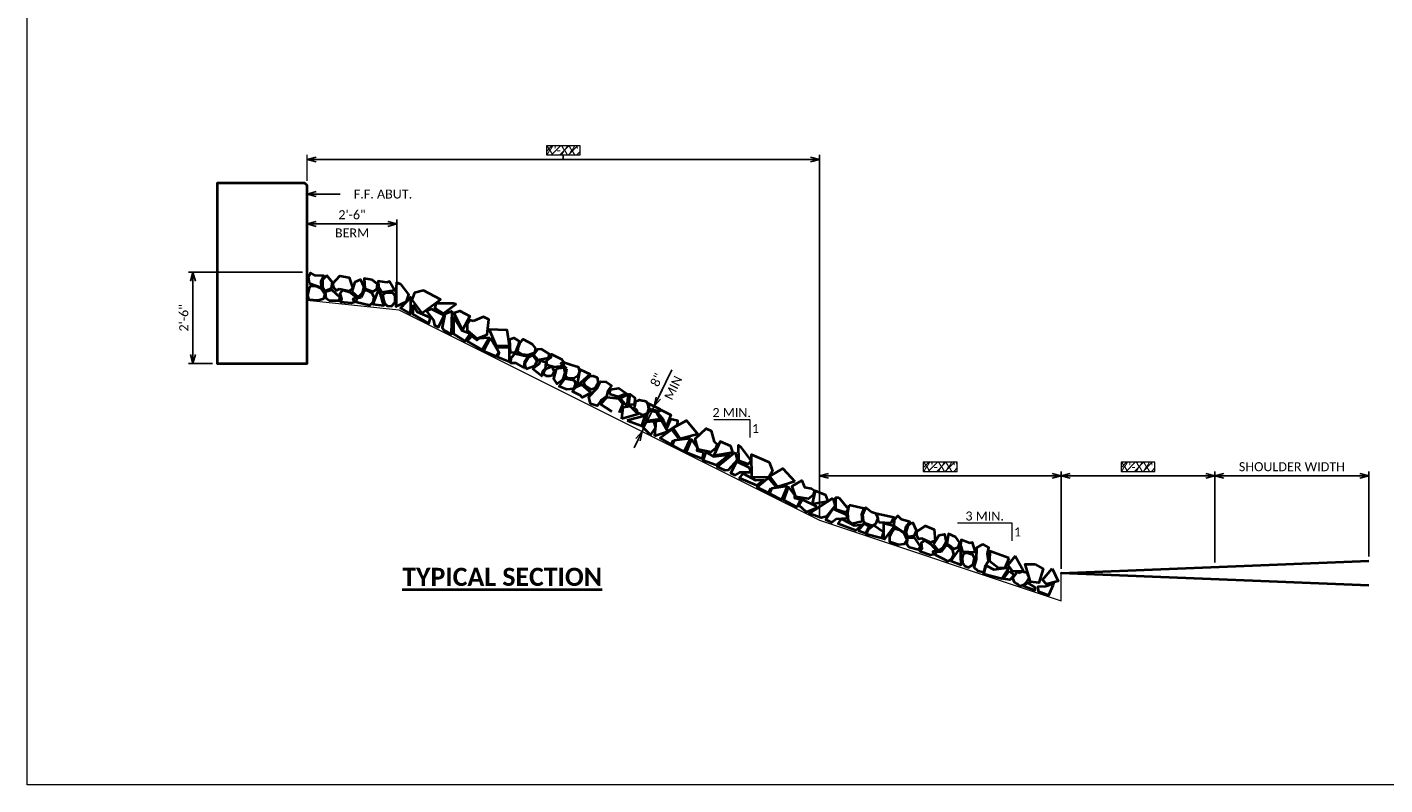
# Model space of a CAD drawing. Extents: x 27 to 645, y -37 to 215.
# Tile 1 of 4: x 27 to 253, y -37 to 89. Entities that reach past the tile are written whole.
import ezdxf
from ezdxf import colors
from ezdxf.entities.mleader import LeaderData, LeaderLine
from ezdxf.enums import TextEntityAlignment as Align
from ezdxf.math import Vec2, Vec3

# ---------------------------------------------------------------- set-up
doc = ezdxf.new("R2010")
doc.units = 0
doc.header["$MEASUREMENT"] = 0
for name, color, linetype, lineweight in [('B_ANNO', 7, 'Continuous', 18), ('B_ANNO_DIM', 7, 'Continuous', 18), ('B_ANNO_TEXT', 7, 'Continuous', 18), ('B_ANNO_TEXT_TITLE', 7, 'Continuous', 40), ('B_CONC', 1, 'Continuous', 40), ('B_CONC_ABUT', 30, 'Continuous', 40), ('B_DETAIL_OBJ', 7, 'Continuous', 40), ('B_GRND_HATCH', 96, 'Grnd', 18)]:
    doc.layers.add(name, color=color, linetype=linetype, lineweight=lineweight)
doc.layers.add('B_ANNO_DESIGN_NOTES', color=1, linetype='Continuous', lineweight=18, true_color=0xff0000)
doc.layers.add('B_ANNO_NOPLOT', color=47, linetype='Continuous', lineweight=18, plot=False)
doc.styles.add('Annotative', font='calibri.ttf', dxfattribs={"height": 0.0625})
doc.styles.get("Standard").update_dxf_attribs({"font": 'calibri.ttf'})
doc.styles.add('Title', font='calibrib.ttf', dxfattribs={"height": 0.125})
doc.linetypes.add('Grnd', pattern='A,3e-06,[2,BOS.SHX,S=1,R=0,X=0,Y=0],-0.252383', length=0.252386)
doc.dimstyles.new('Annotative', dxfattribs={"dimscale": 0, "dimtxt": 0.0625, "dimasz": 0.0625, "dimexe": 0.03125, "dimexo": 0.03125, "dimgap": 0.03125, "dimtad": 1, "dimdec": 3, "dimzin": 3, "dimdsep": 46, "dimlunit": 4, "dimtxsty": 'Standard', "dimblk": 'OPEN30', "dimcen": 0.03125, "dimaunit": 1, "dimadec": 0, "dimazin": 3, "dimtfac": 0.75, "dimtdec": 3, "dimtofl": 0, "dimtmove": 0, "dimatfit": 3, "dimldrblk": 'OPEN30', "dimfxl": 1, "dimtfill": 1, "dimfrac": 1, "dimtolj": 1, "dimtzin": 0, "dimarcsym": 0})

# ---------------------------------------------------------------- blocks, each defined once
blk = doc.blocks.new('_Open30')
at = {"color": 0, "linetype": 'ByBlock', "lineweight": -2}
for p, q in [((-1, 0.27), (0, 0)), ((0, 0), (-1, -0.27)), ((0, 0), (-1, 0))]:
    blk.add_line(p, q, dxfattribs=at)
blk = doc.blocks.new('*D19')
at = {"layer": 'B_ANNO_DIM', "color": 0, "lineweight": -2, "transparency": 16777216}
for p, q in [((171.99, 35.95), (171.99, 52.13)), ((197.58, 36.97), (197.58, 52.13)), ((173.49, 51.38), (196.08, 51.38))]:
    blk.add_line(p, q, dxfattribs=at)
at = {"layer": 'Defpoints', "color": 0, "transparency": 16777216}
for p in [(197.58, 51.38), (197.58, 36.22), (171.99, 35.2, -0.84)]:
    blk.add_point(p, dxfattribs=at)
at = {"layer": 'B_ANNO_DIM', "color": 0, "lineweight": -2, "transparency": 16777216, "xscale": 1.5, "yscale": 1.5, "zscale": 1.5, "rotation": 180}
blk.add_blockref('_Open30', (171.99, 51.38), dxfattribs=at)
at = {"layer": 'B_ANNO_DIM', "color": 0, "lineweight": -2, "transparency": 16777216, "xscale": 1.5, "yscale": 1.5, "zscale": 1.5}
blk.add_blockref('_Open30', (197.58, 51.38), dxfattribs=at)
at = {"layer": 'B_ANNO_DIM', "color": 0, "transparency": 16777216, "insert": (184.79, 52.88), "char_height": 1.5, "attachment_point": 5}
blk.add_mtext('\\A1;{\\C1; }', dxfattribs=at)
blk = doc.blocks.new('*D20')
at = {"layer": 'B_ANNO_DIM', "color": 0, "lineweight": -2, "transparency": 16777216}
for p, q in [((197.58, 36.97), (197.58, 52.13)), ((223.19, 38), (223.19, 52.13)), ((199.08, 51.38), (221.69, 51.38))]:
    blk.add_line(p, q, dxfattribs=at)
at = {"layer": 'Defpoints', "color": 0, "transparency": 16777216}
for p in [(223.19, 51.38), (197.58, 36.22), (223.19, 37.25)]:
    blk.add_point(p, dxfattribs=at)
at = {"layer": 'B_ANNO_DIM', "color": 0, "lineweight": -2, "transparency": 16777216, "xscale": 1.5, "yscale": 1.5, "zscale": 1.5, "rotation": 180}
blk.add_blockref('_Open30', (197.58, 51.38), dxfattribs=at)
at = {"layer": 'B_ANNO_DIM', "color": 0, "lineweight": -2, "transparency": 16777216, "xscale": 1.5, "yscale": 1.5, "zscale": 1.5}
blk.add_blockref('_Open30', (223.19, 51.38), dxfattribs=at)
at = {"layer": 'B_ANNO_DIM', "color": 0, "transparency": 16777216, "insert": (210.39, 52.9), "char_height": 1.5, "attachment_point": 5, "bg_fill": 3, "box_fill_scale": 1.25, "bg_fill_color": 256, "bg_fill_true_color": 13158600, "bg_fill_transparency": 0}
blk.add_mtext('\\A1;SHOULDER WIDTH', dxfattribs=at)
blk = doc.blocks.new('*D371')
at = {"layer": 'B_ANNO_DIM', "color": 0, "lineweight": -2, "transparency": 16777216}
for p, q in [((48.08, 93.28), (60, 93.28)), ((61.5, 79.81), (61.5, 94.03))]:
    blk.add_line(p, q, dxfattribs=at)
at = {"layer": 'Defpoints', "color": 0, "transparency": 16777216}
for p in [(46.58, 93.28), (61.5, 93.28), (61.5, 79.06)]:
    blk.add_point(p, dxfattribs=at)
at = {"layer": 'B_ANNO_DIM', "color": 0, "lineweight": -2, "transparency": 16777216, "xscale": 1.5, "yscale": 1.5, "zscale": 1.5, "rotation": 180}
blk.add_blockref('_Open30', (46.58, 93.28), dxfattribs=at)
at = {"layer": 'B_ANNO_DIM', "color": 0, "lineweight": -2, "transparency": 16777216, "xscale": 1.5, "yscale": 1.5, "zscale": 1.5}
blk.add_blockref('_Open30', (61.5, 93.28), dxfattribs=at)
at = {"layer": 'B_ANNO_DIM', "color": 0, "transparency": 16777216, "insert": (54.04, 94.8), "char_height": 1.5, "attachment_point": 5, "bg_fill": 3, "box_fill_scale": 1.25, "bg_fill_color": 256, "bg_fill_true_color": 13158600, "bg_fill_transparency": 0}
blk.add_mtext('\\A1;2\'-6"', dxfattribs=at)
at = {"layer": 'B_ANNO_DIM', "color": 0, "transparency": 16777216, "insert": (54.04, 91.78), "char_height": 1.5, "attachment_point": 5, "bg_fill": 3, "box_fill_scale": 1.25, "bg_fill_color": 256, "bg_fill_true_color": 13158600, "bg_fill_transparency": 0}
blk.add_mtext('\\A1;BERM', dxfattribs=at)
blk = doc.blocks.new('*D366')
at = {"layer": 'B_ANNO_DIM', "color": 0, "lineweight": -2, "transparency": 16777216}
for p, q in [((45.83, 85.26), (26.83, 85.26)), ((27.58, 83.76), (27.58, 71.56)), ((30.83, 70.06), (26.83, 70.06))]:
    blk.add_line(p, q, dxfattribs=at)
at = {"layer": 'Defpoints', "color": 0, "transparency": 16777216}
for p in [(46.58, 85.26), (27.58, 70.06), (31.58, 70.06)]:
    blk.add_point(p, dxfattribs=at)
at = {"layer": 'B_ANNO_DIM', "color": 0, "lineweight": -2, "transparency": 16777216, "xscale": 1.5, "yscale": 1.5, "zscale": 1.5}
for p, rotation in [((27.58, 85.26), 90), ((27.58, 70.06), 270)]:
    blk.add_blockref('_Open30', p, dxfattribs=dict(at, rotation=rotation))
at = {"layer": 'B_ANNO_DIM', "color": 0, "transparency": 16777216, "insert": (26.06, 77.66), "char_height": 1.5, "attachment_point": 5, "rotation": 90, "bg_fill": 3, "box_fill_scale": 1.25, "bg_fill_color": 256, "bg_fill_true_color": 13158600, "bg_fill_transparency": 0}
blk.add_mtext('\\A1;2\'-6"', dxfattribs=at)
blk = doc.blocks.new('*D375')
at = {"layer": 'B_ANNO_DIM', "color": 0, "lineweight": -2, "transparency": 16777216}
for p, q in [((104.32, 62.96), (107.26, 69.04)), ((104.97, 64.31), (105.63, 65.67)), ((102.94, 60.11), (103.67, 61.61)), ((104.32, 62.96), (103.67, 61.61)), ((102.28, 58.76), (102.94, 60.11)), ((101.63, 57.41), (100.98, 56.06))]:
    blk.add_line(p, q, dxfattribs=at)
at = {"layer": 'Defpoints', "color": 0, "transparency": 16777216}
for p in [(104.32, 62.96, 0.84), (104.32, 62.96), (102.28, 58.76, 0.84)]:
    blk.add_point(p, dxfattribs=at)
at = {"layer": 'B_ANNO_DIM', "color": 0, "lineweight": -2, "transparency": 16777216, "xscale": 1.5, "yscale": 1.5, "zscale": 1.5}
for p, rotation in [((104.32, 62.96), 244.1851528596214), ((102.28, 58.76), 64.18515285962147)]:
    blk.add_blockref('_Open30', p, dxfattribs=dict(at, rotation=rotation))
at = {"layer": 'B_ANNO_DIM', "color": 0, "transparency": 16777216, "insert": (104.75, 67.34), "char_height": 1.5, "attachment_point": 5, "rotation": 64.1852, "bg_fill": 3, "box_fill_scale": 1.25, "bg_fill_color": 256, "bg_fill_true_color": 13158600, "bg_fill_transparency": 0}
blk.add_mtext('\\A1;8"', dxfattribs=at)
at = {"layer": 'B_ANNO_DIM', "color": 0, "transparency": 16777216, "insert": (107.47, 66.02), "char_height": 1.5, "attachment_point": 5, "rotation": 64.1852, "bg_fill": 3, "box_fill_scale": 1.25, "bg_fill_color": 256, "bg_fill_true_color": 13158600, "bg_fill_transparency": 0}
blk.add_mtext('\\A1;MIN', dxfattribs=at)
blk = doc.blocks.new('SELECTMAT1')
at = {"layer": 'B_DETAIL_OBJ', "flags": 128}
for points in [[(0.2, -0.95), (2.24, -1.68), (2.2, -0.62), (2.63, 0.26), (1.18, 0.33), (0.43, 0.76), (0, 0), (0.2, -0.95)], [(3.12, 0.3), (2.43, -0.43), (2.4, -1.61), (2.8, -2.24), (3.91, -1.78), (4.04, -0.85), (3.12, 0.3)], [(5.19, -1.96), (4.73, -2.17), (4.28, -1.73), (4.13, -0.99), (5.3, 0.26), (6.86, -0.01), (7.44, -1.83), (6.78, -2.27), (5.19, -1.96)], [(1.28, -1.45), (0.39, -1.45), (0.13, -1.97), (-0.1, -2.96), (0.07, -3.68), (1.68, -3.81), (2.63, -3.49), (2.86, -2.76), (2.2, -1.87), (1.28, -1.45)], [(2.89, -2.37), (3.95, -2.07), (5.26, -3.29), (5.1, -3.91), (3.55, -3.91), (2.99, -3.52), (2.89, -2.37)], [(5.75, -2.14), (5.26, -2.7), (5.43, -3.16), (5.59, -3.62), (5.39, -4.08), (7.23, -4.24), (7.73, -4.04), (7.53, -3.55), (8.02, -3.35), (6.94, -2.53), (5.75, -2.14)], [(7.33, -2.4), (7.86, -0.76), (8.71, -0.36), (9.27, -1.56), (8.98, -2.63), (8.35, -3.26), (7.33, -2.4)], [(8.85, -3.35), (8.09, -3.52), (7.96, -4.04), (9.11, -4.33), (10.26, -4.62), (10.82, -4.11), (10.98, -3.32), (10.69, -2.63), (9.86, -2.17), (9.34, -2.17), (8.85, -3.35)], [(10.65, -0.43), (9.31, -0.16), (9.47, -1.84), (10.33, -2.17), (10.85, -2.37), (11.44, -1.94), (11.54, -1.15), (10.65, -0.43)], [(11.77, -1.87), (10.79, -4.44), (12.59, -4.67), (11.77, -1.87)], [(13.12, -0.82), (11.64, -0.62), (11.71, -1.55), (12.3, -2.47), (14.4, -2.1), (13.55, -0.66), (13.12, -0.82)], [(15.47, -1.2), (14.71, -0.87), (14.6, -2.8), (14.62, -4.82), (16.38, -4.01), (16.79, -2.84), (15.47, -1.2)], [(19.22, -2.16), (17.72, -2.58), (17.28, -3.72), (18.93, -5.97), (22.04, -3.69), (19.22, -2.16)], [(12.92, -2.56), (12.46, -2.86), (12.5, -3.52), (12.73, -4.31), (13.15, -4.7), (13.88, -4.8), (14.5, -4.14), (14.5, -3.06), (14.11, -2.6), (12.92, -2.56)], [(17.15, -3.21), (15.36, -5.09), (17.05, -6.06), (17.15, -3.21)], [(24.13, -4.35), (21.28, -4.35), (21.09, -5.11), (22.48, -6), (24.58, -4.45), (24.13, -4.35)], [(17.41, -4.54), (17.41, -6.1), (20.1, -7.65), (20.39, -6.7), (18.23, -5.78), (17.41, -4.54)], [(20.55, -5.27), (19.72, -5.59), (20.86, -7.11), (21.02, -7.97), (21.69, -8.29), (22.63, -6.31), (20.55, -5.27)], [(23.97, -5.59), (22.74, -6.1), (22.32, -8.35), (22.61, -8.79), (23.88, -9.46), (23.97, -5.59)], [(24.2, -6.51), (24.2, -9.4), (26.16, -10.63), (26.95, -9.38), (25.65, -8.89), (24.2, -6.51)], [(24.23, -5.88), (25.24, -5.56), (26.92, -6.45), (25.71, -8.74), (24.23, -5.88)], [(27.46, -7.3), (26.89, -7.11), (26.48, -7.78), (26.48, -8.76), (28.1, -10.16), (29.81, -9.49), (30.06, -7.02), (29.21, -6.57), (27.46, -7.3)], [(30.13, -8.67), (31.3, -11.39), (33.49, -11.3), (33.11, -8.79), (30.13, -8.67)], [(27.21, -9.78), (26.45, -10.6), (28.95, -12.06), (30.12, -10.05), (28.41, -10.16), (28.1, -10.44), (27.21, -9.78)], [(30.35, -10.06), (31.74, -12.41), (31.3, -13.17), (29.21, -12.28), (30.35, -10.06)], [(33.57, -10.27), (34.25, -10.06), (35.12, -10.62), (35.03, -11.09), (34.48, -12.48), (33.66, -12.55), (33.57, -10.27)], [(35.63, -12.82), (34.88, -12.35), (34.93, -11.76), (35.26, -10.81), (35.78, -10.28), (37.22, -11.02), (37.85, -11.8), (37.67, -12.54), (36.64, -12.94), (35.63, -12.82)], [(31.56, -11.61), (33.45, -11.61), (33.45, -14.06), (31.52, -13.24), (31.85, -12.45)], [(34.45, -12.66), (36.56, -13.13), (35.98, -14), (35.87, -14.98), (34.61, -14.27), (33.74, -14.24), (33.78, -13.37), (34.45, -12.66)], [(36.27, -15.27), (36.07, -14.29), (36.67, -13.27), (37.33, -12.95), (38.04, -13.93), (37.66, -14.78), (36.27, -15.27)], [(37.49, -12.89), (38.22, -13.7), (39.98, -13.37), (40.17, -12.75), (38.86, -11.93), (38.18, -11.97), (37.49, -12.89)], [(39.79, -14.6), (39.67, -13.87), (40.05, -13.56), (40.43, -13.26), (40.51, -12.77), (42.16, -13.6), (42.47, -14.03), (42.05, -14.34), (42.36, -14.77), (41, -14.9), (39.79, -14.6)], [(37.35, -15.21), (38.49, -14.33), (38.65, -13.82), (39.53, -14.1), (39.47, -15.18), (39.01, -15.67), (38.89, -16.41), (37.35, -15.21)], [(39.57, -16.32), (39.09, -16.03), (39.3, -15.69), (39.65, -15.14), (40.11, -14.96), (40.57, -14.78), (40.81, -15.4), (40.93, -15.71), (40.73, -16.08), (40.61, -16.31), (40.24, -16.43), (39.59, -16.42), (39.57, -16.32)], [(41.27, -15.22), (40.84, -16.89), (41.36, -17.68), (42.46, -16.95), (42.78, -15.89), (42.59, -15.03), (41.27, -15.22)], [(43.06, -15.21), (42.5, -14.67), (42.67, -14.15), (43.8, -14.52), (44.93, -14.88), (45.13, -15.61), (44.85, -16.37), (44.23, -16.8), (43.29, -16.75), (42.85, -16.47), (43.06, -15.21)], [(44.75, -18.01), (45.28, -15.32), (46.93, -16.08), (44.75, -18.01)], [(43.04, -18.65), (41.76, -18.16), (42.78, -16.82), (43.68, -17), (44.24, -17.1), (44.51, -17.78), (44.18, -18.51), (43.04, -18.65)], [(45.34, -19.62), (43.98, -19), (44.52, -18.26), (45.51, -17.79), (47.11, -19.21), (45.62, -19.99), (45.34, -19.62)], [(46.1, -18.04), (45.86, -17.54), (46.24, -17), (46.85, -16.45), (47.42, -16.35), (48.09, -16.65), (48.27, -17.53), (47.7, -18.46), (47.12, -18.64), (46.1, -18.04)], [(47, -21.03), (46.69, -19.87), (48.04, -18.48), (48.66, -17.3), (49.6, -17.34), (50.48, -17.96), (49.87, -18.84), (49.64, -19.78), (48.68, -20.45), (48.11, -21.36), (47, -21.03)], [(50.56, -22.29), (48.64, -21.09), (49.75, -19.91), (51.66, -20.14), (52.38, -21.01), (51.73, -22.53)], [(50.16, -19.44), (50.31, -18.63), (51.71, -18.42), (52.95, -19.32), (51.59, -19.85), (50.16, -19.44)], [(53.03, -21.42), (51.94, -20.07), (53.24, -19.44), (53.03, -21.42)], [(53.29, -21.1), (54.34, -21.15), (54.4, -20.1), (53.54, -19.44), (53.29, -21.1)], [(52.21, -23.5), (52.4, -21.56), (53.58, -21.4), (54.93, -22.72), (52.21, -23.5)], [(54.74, -22.06), (54.48, -21.9), (54.22, -21.74), (54.38, -21.48), (54.53, -20.6), (54.89, -20.45), (55.12, -20.35), (55.58, -20.46), (55.94, -20.54), (56.3, -20.62), (56.52, -21.11), (56.58, -21.55), (56.62, -21.83), (56.5, -22.24), (56.39, -22.65), (56.03, -22.79), (55.66, -22.93), (55.33, -22.76), (55.09, -22.63), (54.73, -22.44), (54.74, -22.06)], [(56.11, -23.91), (56.5, -22.57), (56.92, -22.12), (57.92, -22.34), (58.56, -23.57), (56.11, -23.91)], [(56.82, -21.9), (56.65, -20.97), (58.56, -21.89), (58.25, -22.23), (56.82, -21.9)], [(59.02, -23.5), (58.13, -22.52), (58.67, -22.03), (60.37, -22.84), (59.7, -24.53), (59.57, -24.85), (59.02, -23.5)], [(53.07, -23.8), (55.5, -24.67), (56.09, -23), (53.07, -23.8)], [(55.76, -24.97), (55.88, -24.17), (56.34, -24.01), (57.48, -23.9), (57.77, -24.97), (56.94, -26.2), (55.76, -24.97)], [(57.63, -26.35), (59.82, -25.61), (58.81, -23.86), (57.85, -23.89), (57.63, -26.35)], [(60.28, -23.56), (59.62, -25.2), (59.81, -25.55), (61.45, -24.46), (61.53, -23.84), (60.28, -23.56)], [(64.86, -26.09), (61.98, -26.83), (60.72, -25.04), (62.94, -23.81), (64.86, -26.09)], [(61.65, -26.76), (60.5, -25.27), (58.56, -26.76), (60.39, -27.79), (60.81, -27.05)], [(63.62, -26.77), (60.91, -27.1), (60.58, -27.92), (62.56, -29.03), (63.62, -26.77)], [(65.77, -29.08), (65.58, -30.19), (62.89, -29.1), (63.77, -26.94), (64.73, -28.36), (64.7, -28.79), (65.77, -29.08)], [(67.57, -27.37), (68.07, -27.7), (67.79, -28.44), (67.02, -29.04), (64.92, -28.61), (64.4, -26.85), (66.2, -25.13), (67.08, -25.54), (67.57, -27.37)], [(70.19, -29.47), (67.91, -31.23), (65.73, -30.43), (66.24, -29.04), (67.42, -29.77), (70.19, -29.47)], [(70.68, -29.05), (70.31, -28.06), (68.58, -27.27), (67.5, -29.63), (70.68, -29.05)], [(71.06, -29.08), (71.41, -30.37), (69.88, -32.07), (69.36, -32.12), (68.05, -31.52), (71.06, -29.08)], [(71.94, -28.2), (73.68, -30.46), (73.2, -31.07), (71.64, -30.51), (71.59, -27.91), (71.94, -28.2)], [(73.4, -31.6), (73.66, -32.44), (71.75, -32.47), (70.98, -32.87), (70.32, -32.54), (71.31, -30.59), (73.4, -31.6)], [(76.68, -30.75), (77.26, -32.18), (76.63, -33.23), (73.84, -33.3), (73.74, -29.45), (76.68, -30.75)], [(75.9, -33.64), (74.67, -34.59), (71.79, -33.4), (72.37, -32.6), (74.42, -33.74), (75.9, -33.64)], [(77.8, -34.75), (76.59, -33.31), (74.71, -34.88), (76.58, -35.83), (76.97, -35.07)], [(80.98, -33.96), (78.13, -34.81), (76.8, -33.07), (78.97, -31.76), (80.98, -33.96)], [(83.73, -35.13), (84.24, -35.45), (84, -36.19), (83.24, -36.82), (81.13, -36.48), (80.55, -34.74), (82.12, -33.79), (82.6, -34.86), (83.73, -35.13)], [(79.76, -34.69), (77.07, -35.12), (76.77, -35.95), (78.79, -36.99), (79.76, -34.69)], [(82, -36.92), (81.32, -38.19), (79.13, -37.04), (79.92, -34.86), (80.93, -36.24), (80.92, -36.66), (82, -36.92)], [(86.53, -37.2), (86.12, -36.22), (84.36, -35.5), (83.86, -37.68), (86.53, -37.2)], [(84.41, -38.45), (82.93, -39.05), (81.65, -37.88), (82.26, -36.91), (84.54, -38.06), (84.41, -38.45)], [(87.28, -36.71), (87.69, -37.99), (86.22, -39.75), (85.33, -40), (83.37, -39.27), (87.28, -36.71)], [(88.31, -36.61), (89.84, -38.48), (89.38, -39.11), (87.8, -38.61), (87.78, -36.61), (88.31, -36.61)], [(90.03, -37.84), (92.47, -38.39), (92.06, -39.36), (92.2, -40.57), (90.49, -41), (89.91, -40.49), (89.78, -39.15), (90.03, -37.84)], [(92.73, -40.92), (92.4, -40.48), (92.29, -39.45), (92.81, -38.25), (93.71, -39.01), (94.42, -39.18), (94.76, -40.01), (94.38, -41.03), (93.84, -41.32), (92.73, -40.92)], [(89.49, -39.41), (89.76, -40.07), (87.86, -40.18), (87.11, -40.78), (86.11, -40.32), (87.35, -38.49), (89.49, -39.41)], [(92.3, -41.08), (91.11, -42.07), (88.18, -41), (88.73, -40.17), (90.82, -41.24), (92.3, -41.08)], [(94.97, -40.78), (94.61, -39.24), (97.45, -39.88), (96.92, -40.86), (94.97, -40.78)], [(97.47, -41.28), (99.28, -42.46), (99.5, -41.43), (100.12, -40.66), (98.73, -40.26), (98.1, -39.67), (97.5, -40.3), (97.47, -41.28)], [(91.53, -42.1), (92.81, -42.53), (93.32, -41.44), (92.51, -40.95), (91.53, -42.1)], [(94.29, -43.06), (92.84, -42.72), (93.23, -41.88), (94.11, -41.23), (95.75, -42.32), (95.4, -43.37), (94.29, -43.06)], [(95.8, -43.62), (95.79, -40.87), (97.56, -41.3), (95.8, -43.62)], [(98.41, -42.01), (97.55, -41.8), (97.17, -42.25), (96.71, -43.16), (96.7, -43.9), (98.24, -44.4), (99.24, -44.31), (99.64, -43.66), (99.21, -42.64), (98.41, -42.01)], [(100.61, -40.75), (99.77, -41.29), (99.46, -42.43), (99.7, -43.13), (100.89, -42.94), (101.23, -42.08), (100.61, -40.75)], [(102.09, -43.42), (101.59, -43.52), (101.26, -42.98), (101.29, -42.23), (102.72, -41.29), (104.17, -41.92), (104.31, -43.82), (103.56, -44.1), (102.09, -43.42)], [(104.07, -44.35), (104.97, -42.88), (105.89, -42.69), (106.15, -43.99), (105.61, -44.96), (104.86, -45.42), (104.07, -44.35)], [(107.76, -43.21), (106.51, -42.64), (106.28, -44.31), (107.03, -44.83), (107.5, -45.15), (108.17, -44.87), (108.45, -44.12), (107.76, -43.21)], [(99.76, -43.28), (100.85, -43.24), (101.85, -44.73), (101.54, -45.3), (100.04, -44.94), (99.59, -44.42), (99.76, -43.28)], [(102.6, -43.73), (101.99, -44.16), (102.04, -44.64), (102.09, -45.13), (101.79, -45.53), (103.54, -46.12), (104.07, -46.04), (103.99, -45.52), (104.52, -45.44), (103.66, -44.39), (102.6, -43.73)], [(105.32, -45.63), (104.54, -45.62), (104.29, -46.1), (105.35, -46.65), (106.4, -47.2), (107.06, -46.83), (107.4, -46.1), (107.28, -45.36), (106.59, -44.72), (106.07, -44.6), (105.32, -45.63)], [(108.51, -44.88), (106.95, -47.14), (108.65, -47.79), (108.51, -44.88)], [(110.07, -44.17), (108.67, -43.63), (108.52, -44.54), (108.88, -45.58), (111.01, -45.72), (110.52, -44.11), (110.07, -44.17)], [(112.23, -44.37), (111.19, -44.96), (111.15, -46.9), (110.74, -48.17), (111.43, -48.81), (112.48, -49.01), (112.68, -47.95), (113.2, -47.13), (113, -45.97), (113.25, -44.93), (112.23, -44.37)], [(109.47, -45.82), (108.95, -46), (108.83, -46.65), (108.87, -47.47), (109.19, -47.95), (109.87, -48.22), (110.63, -47.72), (110.89, -46.67), (110.61, -46.13), (109.47, -45.82)], [(116.62, -46.69), (113.43, -45.5), (113.36, -47.11), (114.86, -48.32), (115.99, -48.22), (116.62, -46.69)], [(117.65, -46.36), (116.4, -47.84), (117.11, -48.81), (119, -48.84), (117.65, -46.36)], [(116.63, -48.27), (115.4, -50.15), (112.43, -49.36), (112.82, -47.93), (114.06, -48.55), (116.63, -48.27)], [(116.69, -48.81), (117.47, -49.52), (116.75, -50.3), (115.68, -50.15), (116.69, -48.81)], [(118.39, -49.17), (118.1, -49.1), (117.8, -49.02), (117.73, -49.32), (117.21, -50.04), (117.35, -50.4), (117.44, -50.64), (117.84, -50.89), (118.15, -51.09), (118.45, -51.29), (118.96, -51.1), (119.32, -50.84), (119.54, -50.67), (119.76, -50.3), (119.97, -49.93), (119.81, -49.57), (119.66, -49.21), (119.3, -49.1), (119.05, -49.02), (118.66, -48.89), (118.39, -49.17)], [(120.91, -47.69), (122.26, -48.48), (121.56, -50.8), (120.16, -50.64), (119.3, -47.68), (120.91, -47.69)], [(123.79, -48.41), (124.79, -50.49), (122.84, -50.99), (122.19, -50.29), (123.79, -48.41)], [(119.74, -50.77), (118.95, -51.3), (120.94, -52.01), (120.98, -51.55), (119.74, -50.77)], [(122.73, -51.4), (121.41, -51.45), (121.44, -52.18), (123.21, -52.82), (123.94, -51.16), (124.08, -50.85), (122.73, -51.4)]]:
    blk.add_lwpolyline(points, dxfattribs=at)
blk = doc.blocks.new('*D374')
at = {"layer": 'B_ANNO_DIM', "color": 0, "lineweight": -2, "transparency": 16777216}
for p, q in [((48.08, 104), (130.29, 104)), ((131.79, 44.74), (131.79, 104.75))]:
    blk.add_line(p, q, dxfattribs=at)
at = {"layer": 'Defpoints', "color": 0, "transparency": 16777216}
for p in [(46.58, 104), (131.79, 104), (131.79, 43.99)]:
    blk.add_point(p, dxfattribs=at)
at = {"layer": 'B_ANNO_DIM', "color": 0, "lineweight": -2, "transparency": 16777216, "xscale": 1.5, "yscale": 1.5, "zscale": 1.5, "rotation": 180}
blk.add_blockref('_Open30', (46.58, 104), dxfattribs=at)
at = {"layer": 'B_ANNO_DIM', "color": 0, "lineweight": -2, "transparency": 16777216, "xscale": 1.5, "yscale": 1.5, "zscale": 1.5}
blk.add_blockref('_Open30', (131.79, 104), dxfattribs=at)
blk = doc.blocks.new('*D362')
at = {"layer": 'B_ANNO_DIM', "color": 0, "lineweight": -2, "transparency": 16777216}
for p, q in [((131.79, 44.74), (131.79, 52.13)), ((171.99, 35.95), (171.99, 52.13)), ((133.29, 51.38), (170.49, 51.38))]:
    blk.add_line(p, q, dxfattribs=at)
at = {"layer": 'Defpoints', "color": 0, "transparency": 16777216}
for p in [(171.99, 51.38), (131.79, 43.99, 0.84), (171.99, 35.2, 0.84)]:
    blk.add_point(p, dxfattribs=at)
at = {"layer": 'B_ANNO_DIM', "color": 0, "lineweight": -2, "transparency": 16777216, "xscale": 1.5, "yscale": 1.5, "zscale": 1.5, "rotation": 180}
blk.add_blockref('_Open30', (131.79, 51.38), dxfattribs=at)
at = {"layer": 'B_ANNO_DIM', "color": 0, "lineweight": -2, "transparency": 16777216, "xscale": 1.5, "yscale": 1.5, "zscale": 1.5}
blk.add_blockref('_Open30', (171.99, 51.38), dxfattribs=at)
blk = doc.blocks.new('INS_SLPPAVCRAG_BASE')
at = {"layer": 'B_ANNO_DESIGN_NOTES'}
h = blk.add_hatch(dxfattribs=at)
h.set_pattern_fill('ANSI31', color=256, scale=8)
h.set_pattern_definition([(45, (184.7893, 52.8822), (-0.7071, 0.7071), [])])
h.paths.add_polyline_path([(181.9705, 53.6357), (181.9705, 52.1287), (187.6081, 52.1287), (187.6081, 53.6357)])
at = {"layer": 'B_ANNO_DESIGN_NOTES', "elevation": 0.8422}
blk.add_lwpolyline([(181.9705, 53.6357), (181.9705, 52.1287), (187.6081, 52.1287), (187.6081, 53.6357)], close=True, dxfattribs=at)
at = {"layer": 'B_ANNO_DIM', "elevation": 0.8422}
for points in [[(114.2025, 60.7624), (120.2025, 60.7624), (120.2025, 57.7624)], [(154.7774, 43.5632), (163.7774, 43.5632), (163.7774, 40.5632)]]:
    blk.add_lwpolyline(points, dxfattribs=at)
at = {"layer": 'B_ANNO_NOPLOT', "flags": 128}
blk.add_lwpolyline([(0, 0), (0, 252), (323.9277, 252), (323.9277, 238.8552), (378, 238.8552), (378, 40.4996), (316.5708, 40.4996), (316.5708, 0)], close=True, dxfattribs=at)
at = {"layer": 'B_ANNO_DIM', "style": 'Annotative'}
blk.add_attdef('X\'-XX"', text='', height=1.5, dxfattribs=at).set_placement((184.851, 52.8857), align=Align.MIDDLE_CENTER)
at = {"layer": 'B_ANNO_TEXT', "char_height": 1.5, "style": 'Annotative'}
for s, insert, width, attachment_point in [('2 MIN.', (117.2025, 61.1374, 0.8422), 6.518573, 8), ('1', (120.5775, 59.2624, 0.8422), 3.209578, 4), ('3 MIN.', (159.2774, 43.9382, 0.8422), 6.518573, 8), ('1', (164.1524, 42.0632, 0.8422), 3.209578, 4)]:
    blk.add_mtext(s, dxfattribs=dict(at, insert=insert, width=width, attachment_point=attachment_point))
at = {"layer": 'B_ANNO_TEXT_TITLE', "insert": (62.3998, 36.0941, 0.8422), "char_height": 3, "attachment_point": 1, "line_spacing_factor": 0.8, "style": 'Title'}
blk.add_mtext('{\\LTYPICAL SECTION}', dxfattribs=at)
at = {"layer": 'B_ANNO_DIM'}
dim = blk.add_linear_dim(base=(197.5844, 51.3787, 0.8422), p1=(171.9945, 35.2025), p2=(197.5844, 36.2247, 0.8422), text='{\\C1; }', dimstyle='Annotative', override={"dimtfill": 0}, dxfattribs=at)
dim.commit()
dim.dimension.update_dxf_attribs({"geometry": '*D19', "text_midpoint": (184.7895, 52.8787, 0.8422)})
dim = blk.add_linear_dim(base=(223.1893, 51.3787, 0.8422), p1=(197.5844, 36.2247, 0.8422), p2=(223.1893, 37.2475, 0.8422), text='SHOULDER WIDTH', dimstyle='Annotative', dxfattribs=at)
dim.commit()
dim.dimension.update_dxf_attribs({"geometry": '*D20', "text_midpoint": (210.3868, 52.8972, 0.8422)})
at = {"layer": 'B_CONC', "elevation": 0.8422}
blk.add_lwpolyline([(223.1893, 33.1515), (171.9937, 35.2025), (223.1893, 37.2475)], dxfattribs=at)
blk = doc.blocks.new('*U361')
at = {"layer": 'B_ANNO_DESIGN_NOTES'}
h = blk.add_hatch(dxfattribs=at)
h.set_pattern_fill('ANSI31', color=256, scale=8)
h.set_pattern_definition([(45, (89.186, 105.4992), (-0.7071, 0.7071), [])])
h.paths.add_polyline_path([(86.3671, 106.2527), (86.3671, 104.7458), (92.0048, 104.7458), (92.0048, 106.2527)])
h = blk.add_hatch(dxfattribs=at)
h.set_pattern_fill('ANSI31', color=256, scale=8)
h.set_pattern_definition([(45, (151.8907, 52.8822), (-0.7071, 0.7071), [])])
h.paths.add_polyline_path([(149.0718, 53.6357), (149.0718, 52.1287), (154.7095, 52.1287), (154.7095, 53.6357)])
blk.add_line((89.186, 104.7458, 0.8422), (89.186, 103.9958))
at = {"layer": 'B_ANNO_DESIGN_NOTES', "elevation": 0.8422}
for points in [[(86.3671, 106.2527), (86.3671, 104.7458), (92.0048, 104.7458), (92.0048, 106.2527)], [(149.0718, 53.6357), (149.0718, 52.1287), (154.7095, 52.1287), (154.7095, 53.6357)]]:
    blk.add_lwpolyline(points, close=True, dxfattribs=at)
at = {"layer": 'B_ANNO_DIM'}
blk.add_line((46.5799, 100.4388, 0.8422), (46.5799, 104.7458, 0.8422), dxfattribs=at)
at = {"layer": 'B_ANNO_DIM', "style": 'Annotative'}
for tag, p in [('FFA1A3', (89.2477, 105.5027)), ('ENDA1A3', (151.9524, 52.8857))]:
    blk.add_attdef(tag, text='', height=1.5, dxfattribs=at).set_placement(p, align=Align.MIDDLE_CENTER)
at = {"layer": 'B_ANNO_DIM'}
for base, p1, p2, text, picture, middle in [((61.4958, 93.283, 0.8422), (46.5799, 93.283, 0.8422), (61.4958, 79.055, 0.8422), '2\'-6"\\XBERM', '*D371', (54.0379, 93.283, 0.8422)), ((171.9937, 51.3787), (131.7921, 43.9914, 0.8422), (171.9937, 35.2025, 0.8422), ' ', '*D362', (151.8929, 51.3787))]:
    dim = blk.add_linear_dim(base=base, p1=p1, p2=p2, text=text, dimstyle='Annotative', dxfattribs=at)
    dim.commit()
    dim.dimension.update_dxf_attribs({"geometry": picture, "text_midpoint": middle})
at = {"layer": 'B_ANNO_NOPLOT', "flags": 128}
blk.add_lwpolyline([(0, 0), (0, 252), (323.9277, 252), (323.9277, 238.8552), (378, 238.8552), (378, 40.4996), (316.5708, 40.4996), (316.5708, 0)], close=True, dxfattribs=at)
at = {"layer": 'B_CONC_ABUT', "elevation": 0.8422}
blk.add_lwpolyline([(46.2059, 100.0628), (31.5799, 100.0628), (31.5799, 70.0628), (46.5799, 70.0628), (46.5799, 99.6888)], close=True, dxfattribs=at)
at = {"layer": 'B_GRND_HATCH', "ltscale": 0.5, "elevation": 0.8422}
blk.add_lwpolyline([(46.5799, 80.6048), (61.8006, 79.0126), (131.7921, 43.9914), (171.9937, 30.5923), (171.9937, 35.2025)], dxfattribs=at)
at = {"layer": 'B_ANNO'}
ml = blk.add_multileader_mtext('Standard', dxfattribs=at)
ml.set_content('\\pxi-3,l4,t4;F.F. ABUT.', color=256)
ml.set_leader_properties()
ml.set_arrow_properties(name='OPEN30')
ml.build(insert=Vec2(0, 0))
ml.multileader.update_dxf_attribs({"dogleg_length": 0.0625, "arrow_head_size": 1.5, "scale": 24})
ctx = ml.context
ctx.base_point, ctx.scale, ctx.char_height, ctx.arrow_head_size, ctx.landing_gap_size, ctx.plane_origin = Vec3(52.0878, 98.244, 0.8422), 24, 1.5, 1.5, 0.75, Vec3(46.5799, 98.244, 0.8422)
notes = []
notes.append((ctx, [(0, (1, 1, 0), (50.5878, 98.244, 0.8422), (1, 0), 1.5, [(0, [(46.5799, 98.244, 0.8422)], 0, [])])]))
ctx.mtext.insert, ctx.mtext.flow_direction = Vec3(52.8378, 99.005, 0.8422), 5
for ctx, leaders in notes:
    for number, flags, end, landing, length, lines in leaders:
        leader = LeaderData()
        leader.index, (leader.has_last_leader_line, leader.has_dogleg_vector, leader.attachment_direction) = number, flags
        leader.last_leader_point, leader.dogleg_vector, leader.dogleg_length = Vec3(end), Vec3(landing), length
        for number, points, colour, breaks in lines:
            line = LeaderLine()
            line.index, line.vertices, line.color, line.breaks = number, Vec3.list(points), colors.encode_raw_color(colour), breaks
            leader.lines.append(line)
        ctx.leaders.append(leader)
at = {"layer": 'B_ANNO_DIM'}
dim = blk.add_aligned_dim(p1=(102.2841, 58.7561, 0.8422), p2=(104.3199, 62.9644, 0.8422), distance=0, text='8"\\XMIN', dimstyle='Annotative', dxfattribs=at)
dim.commit()
dim.dimension.update_dxf_attribs({"geometry": '*D375', "text_midpoint": (106.1149, 66.6752)})
at = {"layer": 'B_DETAIL_OBJ'}
blk.add_blockref('SELECTMAT1', (46.7263, 84.3878, 0.8422), dxfattribs=at)
at = {"layer": 'B_ANNO_DIM'}
dim = blk.add_linear_dim(base=(27.5805, 70.0628, 0.8422), p1=(46.5799, 85.256, 0.8422), p2=(31.5799, 70.0628, 0.8422), angle=270, text='2\'-6"', dimstyle='Annotative', dxfattribs=at)
dim.commit()
dim.dimension.update_dxf_attribs({"geometry": '*D366', "text_midpoint": (26.062, 77.6594, 0.8422)})
dim = blk.add_linear_dim(base=(131.7921, 103.9958, 0.8422), p1=(46.5799, 103.9958, 0.8422), p2=(131.7921, 43.9914, 0.8422), text=' ', dimstyle='Annotative', dxfattribs=at)
dim.commit()
dim.dimension.update_dxf_attribs({"geometry": '*D374', "text_midpoint": (89.1867, 103.9958, 0.8422), "dimtype": 160})

msp = doc.modelspace()

# ---------------------------------------------------------------- block references
msp.add_blockref('INS_SLPPAVCRAG_BASE', (26.68, -36.78, -0.84)).add_auto_attribs({'X\'-XX"': 'X\'-XX"'})

# ---------------------------------------------------------------- next in the draw order: block references
msp.add_blockref('*U361', (26.68, -36.78, -0.84)).add_auto_attribs({'FFA1A3': 'X\'-XX"', 'ENDA1A3': 'X\'-XX"'})

doc.saveas('drawing.dxf')
